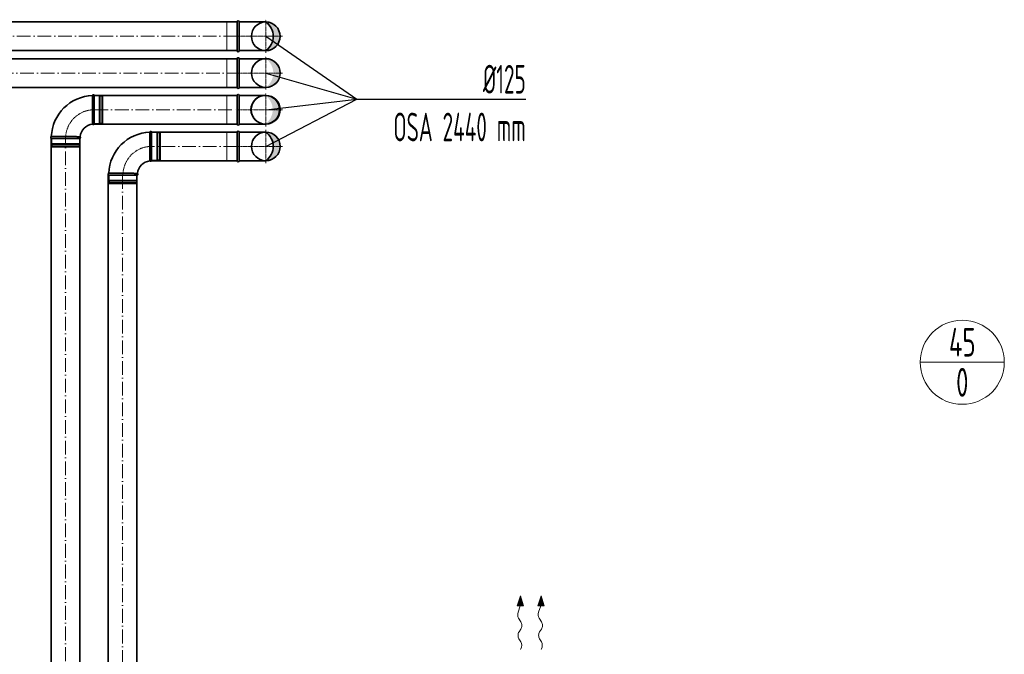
# Model space of a CAD drawing. Header units: millimetres. Extents: x 7400 to 85045, y 24168 to 123018.
# Tile 11 of 79: x 39372 to 43667, y 28845 to 31613. Entities that reach past the tile are written whole.
import ezdxf
from ezdxf.enums import TextEntityAlignment as Align

# ---------------------------------------------------------------- set-up
doc = ezdxf.new("R2010")
doc.units = ezdxf.units.MM
for name, pattern in [('ACAD_ISO02W100', [15, 12, -3]), ('ACAD_ISO10W100', [18, 12, -3, 0, -3]), ('phl_thick', [0])]:
    doc.linetypes.add(name, pattern=pattern)
for name, color, linetype, lineweight in [('VZT_01 SUP (PŘÍVOD) - OBRYS', 5, 'Continuous', 35), ('VZT_02 SUP (PŘÍVOD) - OSA', 5, 'ACAD_ISO10W100', 5), ('VZT_04 SUP (PŘÍVOD) - SKRYTÉ', 5, 'ACAD_ISO02W100', 5), ('VZT_05 ETA (ODVOD) - OBRYS', 6, 'Continuous', 35), ('VZT_06 ETA (ODVOD) - OSA', 6, 'ACAD_ISO10W100', 5), ('VZT_08 ETA (ODVOD) - SKRYTÉ', 6, 'ACAD_ISO02W100', 5), ('VZT_52 POPIS - DISTRIBUCE', 7, 'Continuous', 5), ('VZT_60_KOTY - DIMENZE', 7, 'Continuous', 5)]:
    doc.layers.add(name, color=color, linetype=linetype, lineweight=lineweight)
doc.layers.add('VZT_03 SUP (PŘÍVOD) - NETISK', color=8, linetype='ACAD_ISO02W100', lineweight=5, plot=False)
doc.layers.add('VZT_07 ETA (ODVOD) - NETISK', color=8, linetype='ACAD_ISO02W100', lineweight=5, plot=False)
doc.styles.add('EVORA_125', font='isocp.shx', dxfattribs={"width": 0.6, "height": 125})
doc.styles.add('JS', font='isocp.shx', dxfattribs={"width": 0.6, "height": 125})

msp = doc.modelspace()

# ---------------------------------------------------------------- hatches: boundary and pattern name
at = {"layer": 'VZT_01 SUP (PŘÍVOD) - OBRYS'}
h = msp.add_hatch(color=256, dxfattribs=at)
h.dxf.hatch_style = 1
h.paths.add_polyline_path([(40445.1, 31477.6, 0.242708), (40477.4, 31540.1), (40507.6, 31540.1, -0.414214)])
h.paths.add_polyline_path([(40507.6, 31540.1), (40477.4, 31540.1, 0.242708), (40445.1, 31602.6, -0.414214)])
h = msp.add_hatch(color=256, dxfattribs=at)
h.dxf.hatch_style = 1
h.paths.add_polyline_path([(40445.4, 30997.6, 0.242708), (40477.6, 31060.1), (40507.9, 31060.1, -0.414214)])
h.paths.add_polyline_path([(40507.9, 31060.1), (40477.6, 31060.1, 0.242708), (40445.4, 31122.6, -0.414214)])
at = {"layer": 'VZT_05 ETA (ODVOD) - OBRYS'}
h = msp.add_hatch(color=256, dxfattribs=at)
h.dxf.hatch_style = 1
edge = h.paths.add_edge_path()
edge.add_arc((40400.9, 31380.1), 76.7, 0, 54.5693, ccw=False)
edge.add_line((40477.6, 31380.1), (40510.4, 31380.1))
edge.add_arc((40447.8, 31380.1), 62.6, 0.0331, 92.1843)
edge = h.paths.add_edge_path()
edge.add_line((40510.4, 31380.1), (40477.6, 31380.1))
edge.add_arc((40400.9, 31380.1), 76.7, 305.4307, 360, ccw=False)
edge.add_arc((40447.8, 31380.2), 62.6, 267.8135, 359.9691)
h = msp.add_hatch(color=256, dxfattribs=at)
h.dxf.hatch_style = 1
edge = h.paths.add_edge_path()
edge.add_arc((40398.5, 31220.1), 76.7, 0, 54.5693, ccw=False)
edge.add_line((40475.2, 31220.1), (40507.9, 31220.2))
edge.add_arc((40445.3, 31220.1), 62.6, 0.0796, 92.1849)
edge = h.paths.add_edge_path()
edge.add_line((40507.9, 31220.2), (40475.2, 31220.1))
edge.add_arc((40398.5, 31220.1), 76.7, 305.4307, 360, ccw=False)
edge.add_arc((40445.3, 31220.2), 62.6, 267.8135, 360.0162)

# ---------------------------------------------------------------- linework, layer by layer
at = {"color": 0, "lineweight": 13}
for p, q in [((41541.2, 29057.3), (41555.7, 29100.1)), ((41555.7, 29100.1), (41569.1, 29057)), ((41631.2, 29057.3), (41645.7, 29100.1)), ((41645.7, 29100.1), (41659.1, 29057)), ((41541.2, 29057.3), (41555.1, 29057.1)), ((41555.1, 29057.1), (41545.4, 29028.5)), ((41569.1, 29057), (41555.1, 29057.1)), ((41631.2, 29057.3), (41645.1, 29057.1)), ((41645.1, 29057.1), (41635.4, 29028.5)), ((41659.1, 29057), (41645.1, 29057.1)), ((41547.7, 29003.1), (41558.1, 28986.6)), ((41637.7, 29003.1), (41648.1, 28986.6)), ((41557.7, 28955.6), (41549.7, 28943.7)), ((41647.7, 28955.6), (41639.7, 28943.7)), ((41549.3, 28912.7), (41557.5, 28899.7)), ((41639.3, 28912.7), (41647.5, 28899.7))]:
    msp.add_line(p, q, dxfattribs=at)
at = {"lineweight": 13}
for p, q in [((41557.6, 28869.6), (41555.7, 28866.5)), ((41647.6, 28869.6), (41645.7, 28866.5))]:
    msp.add_line(p, q, dxfattribs=at)
at = {"color": 0, "lineweight": 13, "extrusion": (0, 0, -1)}
for centre, start_param, end_param in [((41557.2, 29018.4), 3.908129, 5.191299), ((41647.2, 29018.4), 3.908129, 5.191299), ((41548.6, 28971.2), 0.766537, 2.375056), ((41638.6, 28971.2), 0.766537, 2.375056), ((41558.8, 28928.1), 3.908129, 5.516649), ((41648.8, 28928.1), 3.908129, 5.516649), ((41547.9, 28884.4), 0.766537, 2.320574), ((41637.9, 28884.4), 0.766537, 2.320574)]:
    msp.add_ellipse(centre, major_axis=(0.3, 21.5), ratio=0.625, start_param=start_param, end_param=end_param, dxfattribs=at)
at = {"color": 0, "lineweight": 13}
for points in [[(41541.2, 29057.3), (41569.1, 29057), (41555.7, 29100.1)], [(41631.2, 29057.3), (41659.1, 29057), (41645.7, 29100.1)]]:
    msp.add_solid(points, dxfattribs=at)
at = {"layer": 'VZT_01 SUP (PŘÍVOD) - OBRYS'}
for p, q in [((39947.1, 30997.6), (39947.1, 31122.6)), ((39759.6, 30935.1), (39884.6, 30935.1))]:
    msp.add_line(p, q, dxfattribs=at)
for points in [[(38792.2, 31602.6), (40320.1, 31602.6)], [(40320.1, 31477.6), (40320.1, 31602.6)], [(40329.1, 31477.6), (40329.1, 31602.6)], [(40329.1, 31602.6), (40445.1, 31602.6)], [(38792.2, 31477.6), (40320.1, 31477.6)], [(40329.1, 31477.6), (40445.1, 31477.6)], [(39947.1, 31122.6), (40320.4, 31122.6)], [(40320.4, 30997.6), (40320.4, 31122.6)], [(40329.4, 30997.6), (40329.4, 31122.6)], [(40329.4, 31122.6), (40445.4, 31122.6)], [(39947.1, 30997.6), (40320.4, 30997.6)], [(40329.4, 30997.6), (40445.4, 30997.6)], [(39756.9, 28009.3), (39756.9, 30935.1)], [(39881.9, 28009.3), (39881.9, 30935.1)]]:
    msp.add_lwpolyline(points, dxfattribs=at)
for centre in [(40445.1, 31540.1), (40445.4, 31060.1)]:
    msp.add_circle(centre, 62.5, dxfattribs=at)
for centre, radius, start, end in [((40324.6, 31602.6), 4.5, 0, 180), ((40400.7, 31540.1), 76.7, 305.4307, 54.5693), ((40324.6, 31477.6), 4.5, 180, 0), ((39947.1, 30935.1), 187.5, 92.3607, 177.6393), ((39943.3, 31121), 4.17, 23.4678, 158.8928), ((40324.9, 31122.6), 4.5, 0, 180), ((40400.9, 31060.1), 76.7, 305.4307, 54.5693), ((39947.1, 30935.1), 62.5, 96.8302, 173.1698), ((39943.3, 30999.3), 4.17, 210.2981, 336.5322), ((40324.9, 30997.6), 4.5, 180, 0), ((39761.3, 30939), 4.17, 111.1072, 246.5322), ((39883, 30939), 4.17, 293.4678, 59.7019)]:
    msp.add_arc(centre, radius, start, end, dxfattribs=at)
for points, knots in [([(39939.7, 30997.2), (39939.7, 30997.2), (39939.7, 30998.8), (39939.7, 31004.9), (39939.6, 31009.4), (39939.6, 31020.8), (39939.6, 31027.6), (39939.5, 31042.6), (39939.5, 31050.7), (39939.5, 31067), (39939.5, 31075.1), (39939.5, 31090.3), (39939.4, 31097.3), (39939.4, 31109), (39939.4, 31113.8), (39939.4, 31120.4), (39939.4, 31122.2), (39939.4, 31122.5), (39939.4, 31122.5), (39939.4, 31122.5)], [0, 0, 0, 0, 24.235852, 24.235852, 48.531845, 48.531845, 73.024415, 73.024415, 97.570898, 97.570898, 122.078339, 122.078339, 146.53579, 146.53579, 170.957495, 170.957495, 195.359468, 195.359468, 197.168246, 197.168246, 197.168246, 197.168246]), ([(39885.1, 30942.6), (39885.1, 30942.6), (39885, 30942.6), (39884.7, 30942.6), (39884.4, 30942.6), (39883.3, 30942.6), (39882.6, 30942.6), (39879.4, 30942.6), (39876.3, 30942.6), (39867.3, 30942.7), (39861.2, 30942.7), (39847.1, 30942.7), (39839.2, 30942.8), (39823, 30942.8), (39814.8, 30942.8), (39798.9, 30942.8), (39791.5, 30942.8), (39778.3, 30942.8), (39772.7, 30942.8), (39765.7, 30942.8), (39763.6, 30942.8), (39760.6, 30942.9), (39759.8, 30942.9), (39759.8, 30942.9)], [197.067977, 197.067977, 197.067977, 197.067977, 201.792196, 201.792196, 209.190204, 209.190204, 218.040239, 218.040239, 237.760854, 237.760854, 262.206108, 262.206108, 286.831239, 286.831239, 311.323072, 311.323072, 335.946087, 335.946087, 360.704397, 360.704397, 377.088273, 377.088273, 394.105327, 394.105327, 394.105327, 394.105327])]:
    msp.add_open_spline(points, degree=3, knots=knots, dxfattribs=at)
at = {"layer": 'VZT_02 SUP (PŘÍVOD) - OSA', "ltscale": 0.3}
for points in [[(40445.1, 31540.1), (40445.1, 31612.6)], [(40445.1, 31540.1), (40320.1, 31540.1)], [(40517.6, 31540.1), (40445.1, 31540.1)], [(40445.1, 31467.6), (40445.1, 31540.1)], [(40445.4, 31060.1), (40445.4, 31132.6)], [(40445.4, 31060.1), (40320.4, 31060.1)], [(40517.9, 31060.1), (40445.4, 31060.1)], [(40445.4, 30987.6), (40445.4, 31060.1)]]:
    msp.add_lwpolyline(points, dxfattribs=at)
at = {"layer": 'VZT_02 SUP (PŘÍVOD) - OSA', "ltscale": 5}
for points in [[(40320.1, 31540.1), (38792.2, 31540.1)], [(40320.4, 31060.1), (39947.1, 31060.1)], [(39819.4, 30935.1), (39819.4, 28009.3)]]:
    msp.add_lwpolyline(points, dxfattribs=at)
at = {"layer": 'VZT_02 SUP (PŘÍVOD) - OSA', "ltscale": 0.3}
msp.add_lwpolyline([(39947.1, 31060.1), (39947.1, 31060.1, 0.414214), (39822.1, 30935.1), (39822.1, 30935.1)], format="xyb", dxfattribs=at)
at = {"layer": 'VZT_03 SUP (PŘÍVOD) - NETISK', "ltscale": 0.4}
for p, q in [((39947.1, 31120.1), (39969.1, 31120.1)), ((39969.1, 31000.1), (39969.1, 31120.1)), ((39969.1, 31119.1), (39972.6, 31119.1)), ((39972.6, 30999.1), (39972.6, 31121.1)), ((39972.6, 31121.1), (39973.1, 31121.1)), ((39973.1, 30999.1), (39973.1, 31121.1)), ((39973.1, 31119.1), (39980.1, 31119.1)), ((39980.1, 30999.1), (39980.1, 31121.1)), ((39980.1, 31121.1), (39980.6, 31121.1)), ((39980.6, 30999.1), (39980.6, 31121.1)), ((39980.6, 31119.1), (39981.1, 31119.1)), ((39981.1, 31000.1), (39981.1, 31120.1)), ((39981.1, 31120.1), (39985.1, 31120.1)), ((39985.1, 31000.1), (39985.1, 31120.1)), ((39947.1, 31000.1), (39969.1, 31000.1)), ((39969.1, 31001.1), (39972.6, 31001.1)), ((39972.6, 30999.1), (39973.1, 30999.1)), ((39973.1, 31001.1), (39980.1, 31001.1)), ((39980.1, 30999.1), (39980.6, 30999.1)), ((39980.6, 31001.1), (39981.1, 31001.1)), ((39981.1, 31000.1), (39985.1, 31000.1)), ((39762.1, 30935.1), (39762.1, 30913.1)), ((39882.1, 30935.1), (39882.1, 30913.1)), ((39761.1, 30909.6), (39883.1, 30909.6)), ((39761.1, 30909.6), (39761.1, 30909.1)), ((39761.1, 30909.1), (39883.1, 30909.1)), ((39761.1, 30902.1), (39883.1, 30902.1)), ((39761.1, 30902.1), (39761.1, 30901.6)), ((39761.1, 30901.6), (39883.1, 30901.6)), ((39762.1, 30913.1), (39882.1, 30913.1)), ((39762.1, 30901.1), (39882.1, 30901.1)), ((39762.1, 30901.1), (39762.1, 30897.1)), ((39762.1, 30897.1), (39882.1, 30897.1)), ((39763.1, 30913.1), (39763.1, 30909.6)), ((39763.1, 30909.1), (39763.1, 30902.1)), ((39763.1, 30901.6), (39763.1, 30901.1)), ((39881.1, 30913.1), (39881.1, 30909.6)), ((39881.1, 30909.1), (39881.1, 30902.1)), ((39881.1, 30901.6), (39881.1, 30901.1)), ((39882.1, 30901.1), (39882.1, 30897.1)), ((39883.1, 30909.6), (39883.1, 30909.1)), ((39883.1, 30902.1), (39883.1, 30901.6))]:
    msp.add_line(p, q, dxfattribs=at)
for points in [[(40320.1, 31477.6), (40275.1, 31477.6), (40275.1, 31602.6), (40320.1, 31602.6)], [(40320.4, 30997.6), (40275.4, 30997.6), (40275.4, 31122.6), (40320.4, 31122.6)]]:
    msp.add_lwpolyline(points, dxfattribs=at)
at = {"layer": 'VZT_04 SUP (PŘÍVOD) - SKRYTÉ'}
for centre in [(40445.4, 31540.1), (40445.4, 31060.1)]:
    msp.add_circle(centre, 62.5, dxfattribs=at)
at = {"layer": 'VZT_05 ETA (ODVOD) - OBRYS'}
for p, q in [((39696.8, 31157.5), (39696.8, 31282.5)), ((39509.3, 31095), (39634.3, 31095))]:
    msp.add_line(p, q, dxfattribs=at)
for points in [[(40320.4, 31442.5), (39013.5, 31442.5)], [(40320.4, 31317.5), (40320.3, 31442.5)], [(40329.3, 31442.5), (40445.3, 31442.6)], [(40329.4, 31317.5), (40329.3, 31442.5)], [(40320.4, 31317.5), (39013.5, 31317.5)], [(40329.4, 31317.5), (40445.4, 31317.6)], [(40320.4, 31282.5), (39696.8, 31282.5)], [(40320.4, 31157.5), (40320.3, 31282.5)], [(40329.3, 31282.5), (40445.3, 31282.6)], [(40329.4, 31157.5), (40329.3, 31282.5)], [(40320.4, 31157.5), (39696.8, 31157.5)], [(40329.4, 31157.5), (40445.4, 31157.6)], [(39509.3, 31095), (39509.3, 28095)], [(39634.3, 31095), (39634.3, 28095)]]:
    msp.add_lwpolyline(points, dxfattribs=at)
for centre in [(40445.4, 31380.1), (40442.9, 31220.1)]:
    msp.add_circle(centre, 62.5, dxfattribs=at)
for centre, radius, start, end in [((40324.8, 31442.5), 4.5, 0.0471, 180.0471), ((40445.4, 31380.1), 62.5, 270.0471, 90.0471), ((40324.9, 31317.5), 4.5, 180.0471, 0.0471), ((39696.8, 31095), 187.5, 92.3607, 177.6393), ((39693, 31280.9), 4.17, 23.4678, 158.8928), ((40324.8, 31282.5), 4.5, 0.0471, 180.0471), ((40445.4, 31220.1), 62.5, 270.0471, 90.0471), ((39696.8, 31095), 62.5, 96.8302, 173.1698), ((39693, 31159.2), 4.17, 210.2981, 336.5322), ((40324.9, 31157.5), 4.5, 180.0471, 0.0471), ((39511, 31098.9), 4.17, 111.1072, 246.5322), ((39632.6, 31098.9), 4.17, 293.4678, 59.7019)]:
    msp.add_arc(centre, radius, start, end, dxfattribs=at)
for points, knots in [([(39689.4, 31157.1), (39689.4, 31157.1), (39689.4, 31158.7), (39689.3, 31164.8), (39689.3, 31169.3), (39689.2, 31180.7), (39689.2, 31187.5), (39689.2, 31202.5), (39689.2, 31210.6), (39689.1, 31226.9), (39689.1, 31235), (39689.1, 31250.2), (39689.1, 31257.2), (39689.1, 31269), (39689.1, 31273.7), (39689.1, 31280.3), (39689.1, 31282.1), (39689.1, 31282.4), (39689.1, 31282.4), (39689.1, 31282.4)], [0, 0, 0, 0, 24.235852, 24.235852, 48.531845, 48.531845, 73.024415, 73.024415, 97.570898, 97.570898, 122.078339, 122.078339, 146.53579, 146.53579, 170.957495, 170.957495, 195.359468, 195.359468, 197.168246, 197.168246, 197.168246, 197.168246]), ([(39634.7, 31102.5), (39634.7, 31102.5), (39634.7, 31102.5), (39634.4, 31102.5), (39634, 31102.5), (39633, 31102.5), (39632.2, 31102.5), (39629.1, 31102.5), (39625.9, 31102.5), (39617, 31102.6), (39610.8, 31102.6), (39596.7, 31102.6), (39588.9, 31102.7), (39572.7, 31102.7), (39564.4, 31102.7), (39548.6, 31102.7), (39541.1, 31102.7), (39527.9, 31102.7), (39522.4, 31102.8), (39515.4, 31102.8), (39513.2, 31102.8), (39510.2, 31102.8), (39509.5, 31102.8), (39509.5, 31102.8)], [197.067977, 197.067977, 197.067977, 197.067977, 201.792196, 201.792196, 209.190204, 209.190204, 218.040239, 218.040239, 237.760854, 237.760854, 262.206108, 262.206108, 286.831239, 286.831239, 311.323072, 311.323072, 335.946087, 335.946087, 360.704397, 360.704397, 377.088273, 377.088273, 394.105327, 394.105327, 394.105327, 394.105327])]:
    msp.add_open_spline(points, degree=3, knots=knots, dxfattribs=at)
at = {"layer": 'VZT_06 ETA (ODVOD) - OSA', "ltscale": 0.3}
for points in [[(40445.4, 31380.1), (40445.3, 31452.6)], [(40445.4, 31380.1), (40320.4, 31380)], [(40517.9, 31380.2), (40445.4, 31380.1)], [(40445.4, 31307.6), (40445.4, 31380.1)], [(40445.4, 31220.1), (40445.3, 31292.6)], [(40445.4, 31220.1), (40320.4, 31220)], [(40517.9, 31220.2), (40445.4, 31220.1)], [(40445.4, 31147.6), (40445.4, 31220.1)]]:
    msp.add_lwpolyline(points, dxfattribs=at)
at = {"layer": 'VZT_06 ETA (ODVOD) - OSA', "ltscale": 5}
for points in [[(39013.5, 31380), (40320.4, 31380)], [(39696.8, 31220), (40320.4, 31220)], [(39571.8, 28095), (39571.8, 31095)]]:
    msp.add_lwpolyline(points, dxfattribs=at)
at = {"layer": 'VZT_06 ETA (ODVOD) - OSA', "ltscale": 0.3}
msp.add_lwpolyline([(39696.8, 31220), (39696.8, 31220, 0.414214), (39571.8, 31095), (39571.8, 31095)], format="xyb", dxfattribs=at)
at = {"layer": 'VZT_07 ETA (ODVOD) - NETISK', "ltscale": 0.4}
for p, q in [((39696.8, 31280), (39718.8, 31280)), ((39718.8, 31160), (39718.8, 31280)), ((39718.8, 31279), (39722.3, 31279)), ((39722.3, 31159), (39722.3, 31281)), ((39722.3, 31281), (39722.8, 31281)), ((39722.8, 31159), (39722.8, 31281)), ((39722.8, 31279), (39729.8, 31279)), ((39729.8, 31159), (39729.8, 31281)), ((39729.8, 31281), (39730.3, 31281)), ((39730.3, 31159), (39730.3, 31281)), ((39730.3, 31279), (39730.8, 31279)), ((39730.8, 31160), (39730.8, 31280)), ((39730.8, 31280), (39734.8, 31280)), ((39734.8, 31160), (39734.8, 31280)), ((39696.8, 31160), (39718.8, 31160)), ((39718.8, 31161), (39722.3, 31161)), ((39722.3, 31159), (39722.8, 31159)), ((39722.8, 31161), (39729.8, 31161)), ((39729.8, 31159), (39730.3, 31159)), ((39730.3, 31161), (39730.8, 31161)), ((39730.8, 31160), (39734.8, 31160)), ((39510.8, 31069.5), (39632.8, 31069.5)), ((39510.8, 31069.5), (39510.8, 31069)), ((39510.8, 31069), (39632.8, 31069)), ((39510.8, 31062), (39632.8, 31062)), ((39510.8, 31062), (39510.8, 31061.5)), ((39510.8, 31061.5), (39632.8, 31061.5)), ((39511.8, 31095), (39511.8, 31073)), ((39511.8, 31073), (39631.8, 31073)), ((39511.8, 31061), (39631.8, 31061)), ((39511.8, 31061), (39511.8, 31057)), ((39511.8, 31057), (39631.8, 31057)), ((39512.8, 31073), (39512.8, 31069.5)), ((39512.8, 31069), (39512.8, 31062)), ((39512.8, 31061.5), (39512.8, 31061)), ((39630.8, 31073), (39630.8, 31069.5)), ((39630.8, 31069), (39630.8, 31062)), ((39630.8, 31061.5), (39630.8, 31061)), ((39631.8, 31095), (39631.8, 31073)), ((39631.8, 31061), (39631.8, 31057)), ((39632.8, 31069.5), (39632.8, 31069)), ((39632.8, 31062), (39632.8, 31061.5))]:
    msp.add_line(p, q, dxfattribs=at)
for points in [[(40320.4, 31317.5), (40275.4, 31317.5), (40275.3, 31442.5), (40320.3, 31442.5)], [(40320.4, 31157.5), (40275.4, 31157.5), (40275.3, 31282.5), (40320.3, 31282.5)]]:
    msp.add_lwpolyline(points, dxfattribs=at)
at = {"layer": 'VZT_08 ETA (ODVOD) - SKRYTÉ'}
for centre in [(40445.4, 31380.1), (40445.4, 31220.1), (40445.4, 31220.1)]:
    msp.add_circle(centre, 62.5, dxfattribs=at)
at = {"layer": 'VZT_08 ETA (ODVOD) - SKRYTÉ', "ltscale": 2}
for centre in [(40445.4, 31380.1), (40445.4, 31220.1)]:
    msp.add_arc(centre, 62.5, 90.0471, 270.0471, dxfattribs=at)
at = {"layer": 'VZT_52 POPIS - DISTRIBUCE'}
msp.add_line((43300, 30118.8), (43666.8, 30118.8), dxfattribs=at)
msp.add_circle((43483.4, 30118.8), 183.4, dxfattribs=at)
at = {"layer": 'VZT_60_KOTY - DIMENZE', "linetype": 'ByBlock', "lineweight": -2}
msp.add_line((40841.6, 31265.6), (40941.6, 31265.6), dxfattribs=at)
for points in [[(40445.1, 31540.1), (40841.6, 31265.6)], [(40445.1, 31380.1), (40841.6, 31265.6)], [(40445.4, 31060.1), (40841.6, 31265.6)], [(40445.4, 31220.1), (40841.6, 31265.6)], [(40941.6, 31265.6), (41579.3, 31265.6)]]:
    msp.add_lwpolyline(points, dxfattribs=at)

# ---------------------------------------------------------------- texts
at = {"layer": 'VZT_52 POPIS - DISTRIBUCE', "ltscale": 50, "style": 'JS', "width": 0.7}
for s, p in [('45', (43483.4, 30206.3)), ('0', (43483.4, 30031.3))]:
    msp.add_text(s, height=125, dxfattribs=at).set_placement(p, align=Align.MIDDLE_CENTER)
at = {"layer": 'VZT_60_KOTY - DIMENZE', "linetype": 'phl_thick', "insert": (41579.3, 31415.6), "char_height": 125, "attachment_point": 3, "style": 'EVORA_125'}
msp.add_mtext('%%C125\\POSA 2440 mm', dxfattribs=at)

doc.saveas('drawing.dxf')
